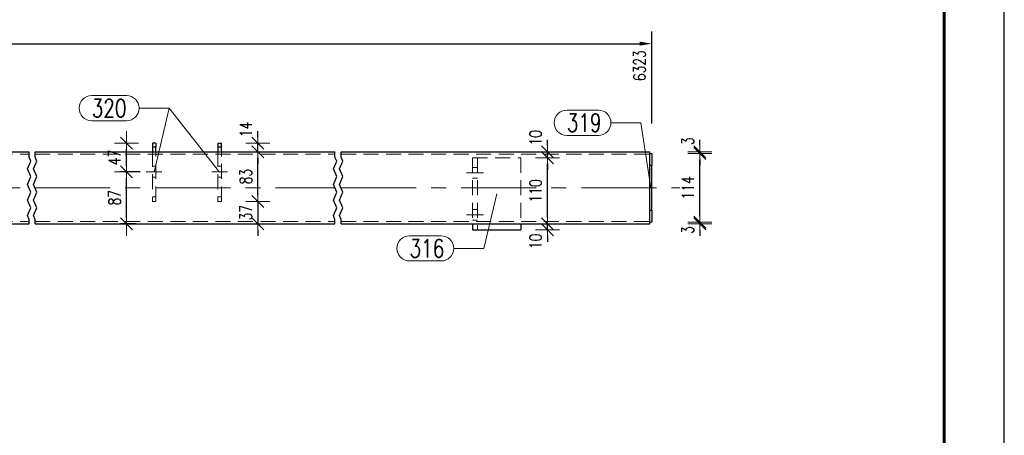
# Model space of a CAD drawing. Header units: millimetres. Extents: x -122 to 731, y 8645 to 9314.
# Tile 31 of 40: x 561 to 725, y 8918 to 8987. Entities that reach past the tile are written whole.
import ezdxf

# ---------------------------------------------------------------- set-up
doc = ezdxf.new("R2010")
doc.units = ezdxf.units.MM
doc.header["$LTSCALE"] = 10
doc.linetypes.add('HIDDEN', pattern=[0.375, 0.25, -0.125])
doc.linetypes.add('MITTE', pattern=[2, 1.25, -0.25, 0.25, -0.25])
doc.layers.get('Defpoints').update_dxf_attribs({"color": 1})
doc.layers.add('_FORMATKA', color=8, linetype='Continuous', plot=False)
for name, color, linetype, lineweight in [('_RAMKA', 7, 'Continuous', 35), ('PS_DIM', 4, 'Continuous', 13), ('PS_Hidden', 2, 'HIDDEN', 9), ('PS_Mid', 5, 'MITTE', 15), ('PS_Pos', 1, 'Continuous', 15), ('PS_Shape', 161, 'Continuous', 30), ('PS_SOLID', 7, 'Continuous', 30)]:
    doc.layers.add(name, color=color, linetype=linetype, lineweight=lineweight)
doc.styles.add('simplex', font='simplex.shx', dxfattribs={"width": 0.75})
doc.dimstyles.new('1_10_GŁ_DS1-LS10', dxfattribs={"dimtxt": 2, "dimasz": 2, "dimexe": 2, "dimexo": 5, "dimgap": 1, "dimtad": 1, "dimjust": 4, "dimdec": 0, "dimlfac": 10, "dimtxsty": 'simplex', "dimblk1": 'NONE', "dimsah": 1, "dimcen": 2, "dimclrd": 256, "dimclre": 256, "dimclrt": 3, "dimadec": 1, "dimazin": 0, "dimtfac": 1, "dimtdec": 0, "dimtmove": 2, "dimatfit": 3, "dimfxl": 1, "dimarcsym": 0})
doc.dimstyles.new('1_10_PRZ', dxfattribs={"dimtxt": 2, "dimasz": 1, "dimexe": 2, "dimexo": 5, "dimgap": 1, "dimtad": 1, "dimdec": 0, "dimlfac": 10, "dimtxsty": 'simplex', "dimblk": 'dimznak', "dimcen": 2, "dimse1": 1, "dimse2": 1, "dimclrt": 3, "dimadec": 1, "dimazin": 0, "dimtfac": 1, "dimtdec": 0, "dimtix": 1, "dimtmove": 2, "dimatfit": 3, "dimldrblk": 'dim-grot', "dimfxl": 1, "dimarcsym": 0})
doc.dimstyles.new('1_10_SC', dxfattribs={"dimtxt": 2, "dimasz": 1, "dimexe": 1, "dimexo": 1, "dimgap": 1, "dimtad": 1, "dimdec": 0, "dimlfac": 10, "dimtxsty": 'simplex', "dimblk": 'dimznak', "dimcen": 2, "dimclrd": 256, "dimclre": 256, "dimclrt": 3, "dimadec": 1, "dimazin": 0, "dimtfac": 1, "dimtdec": 0, "dimtix": 1, "dimtmove": 2, "dimatfit": 3, "dimldrblk": 'dim-grot', "dimfxl": 1, "dimarcsym": 0})

# ---------------------------------------------------------------- blocks, each defined once
blk = doc.blocks.new('*D314')
at = {"layer": 'Defpoints', "color": 0, "transparency": 16777216}
for p in [(665.95, 8982.84), (665.95, 8964.54), (344.88, 8952.84)]:
    blk.add_point(p, dxfattribs=at)
at = {"layer": 'PS_DIM', "lineweight": -2, "transparency": 16777216}
for p, q in [((344.88, 8957.84), (344.88, 8984.84)), ((665.95, 8969.54), (665.95, 8984.84)), ((344.88, 8982.84), (663.95, 8982.84))]:
    blk.add_line(p, q, dxfattribs=at)
at = {"layer": 'PS_DIM', "transparency": 16777216}
blk.add_solid([(663.95, 8983.18), (663.95, 8982.51), (665.95, 8982.84)], dxfattribs=at)
at = {"layer": 'PS_DIM', "color": 3, "transparency": 16777216, "insert": (663.93, 8979.18), "char_height": 2, "attachment_point": 5, "rotation": 90, "style": 'simplex'}
blk.add_mtext('6323', dxfattribs=at)
blk = doc.blocks.new('_None')
blk = doc.blocks.new('dimznak')
at = {"color": 0}
for points in [[(0, 2), (0, -2)], [(-2, 0), (2, 0)]]:
    blk.add_lwpolyline(points, dxfattribs=at)
at = {"color": 2}
blk.add_lwpolyline([(1, 1), (-1, -1)], dxfattribs=at)
blk = doc.blocks.new('*D315')
at = {"layer": 'Defpoints', "color": 0, "transparency": 16777216}
for p in [(578.54, 8961.52), (581.84, 8961.52), (581.01, 8952.84)]:
    blk.add_point(p, dxfattribs=at)
at = {"layer": 'PS_DIM', "lineweight": -2, "transparency": 16777216}
for p, q in [((580.84, 8961.52), (577.54, 8961.52)), ((578.54, 8953.84), (578.54, 8960.52)), ((580.01, 8952.84), (577.54, 8952.84))]:
    blk.add_line(p, q, dxfattribs=at)
for p, rotation in [((578.54, 8961.52), 90), ((578.54, 8952.84), 270)]:
    blk.add_blockref('dimznak', p, dxfattribs=dict(at, rotation=rotation))
at = {"layer": 'PS_DIM', "color": 3, "transparency": 16777216, "insert": (576.54, 8957.18), "char_height": 2, "attachment_point": 5, "rotation": 90, "style": 'simplex'}
blk.add_mtext('87', dxfattribs=at)
blk = doc.blocks.new('dim-grot')
blk.add_hatch(color=256).paths.add_polyline_path([(0, 0), (-2, 0.5), (-2, -0.5)])
blk.add_lwpolyline([(0, 0), (-2, 0.5), (-2, -0.5), (0, 0)])
blk = doc.blocks.new('*D316')
at = {"layer": 'Defpoints', "color": 0, "transparency": 16777216}
for p in [(578.54, 8966.26), (582.84, 8966.26), (581.84, 8961.52)]:
    blk.add_point(p, dxfattribs=at)
at = {"layer": 'PS_DIM', "color": 0, "lineweight": -2, "transparency": 16777216}
blk.add_line((578.54, 8962.52), (578.54, 8965.26), dxfattribs=at)
for p, rotation in [((578.54, 8966.26), 90), ((578.54, 8961.52), 270)]:
    blk.add_blockref('dimznak', p, dxfattribs=dict(at, rotation=rotation))
at = {"layer": 'PS_DIM', "color": 3, "transparency": 16777216, "insert": (576.54, 8963.89), "char_height": 2, "attachment_point": 5, "rotation": 90, "style": 'simplex'}
blk.add_mtext('47', dxfattribs=at)
blk = doc.blocks.new('*D317')
at = {"layer": 'Defpoints', "color": 0, "transparency": 16777216}
for p in [(594.34, 8956.57), (594.6, 8952.84), (600.41, 8952.84)]:
    blk.add_point(p, dxfattribs=at)
at = {"layer": 'PS_DIM', "color": 0, "lineweight": -2, "transparency": 16777216}
for p, q in [((600.41, 8957.57), (600.41, 8958.57)), ((600.41, 8956.57), (600.41, 8952.84)), ((600.41, 8951.84), (600.41, 8950.84))]:
    blk.add_line(p, q, dxfattribs=at)
for p, rotation in [((600.41, 8956.57), 270), ((600.41, 8952.84), 90)]:
    blk.add_blockref('dimznak', p, dxfattribs=dict(at, rotation=rotation))
at = {"layer": 'PS_DIM', "color": 3, "transparency": 16777216, "insert": (598.41, 8954.71), "char_height": 2, "attachment_point": 5, "rotation": 90, "style": 'simplex'}
blk.add_mtext('37', dxfattribs=at)
blk = doc.blocks.new('*D318')
at = {"layer": 'Defpoints', "color": 0, "transparency": 16777216}
for p in [(594.34, 8966.26), (600.41, 8966.26), (595.7, 8964.84)]:
    blk.add_point(p, dxfattribs=at)
at = {"layer": 'PS_DIM', "color": 0, "lineweight": -2, "transparency": 16777216}
for p, q in [((600.41, 8967.26), (600.41, 8968.26)), ((600.41, 8964.84), (600.41, 8966.26)), ((600.41, 8963.84), (600.41, 8962.84))]:
    blk.add_line(p, q, dxfattribs=at)
for p, rotation in [((600.41, 8966.26), 270), ((600.41, 8964.84), 90)]:
    blk.add_blockref('dimznak', p, dxfattribs=dict(at, rotation=rotation))
at = {"layer": 'PS_DIM', "color": 3, "transparency": 16777216, "insert": (598.41, 8968.57), "char_height": 2, "attachment_point": 5, "rotation": 90, "style": 'simplex'}
blk.add_mtext('14', dxfattribs=at)
blk = doc.blocks.new('*D319')
at = {"layer": 'Defpoints', "color": 0, "transparency": 16777216}
for p in [(594.34, 8964.84), (600.41, 8964.84), (594.34, 8956.57)]:
    blk.add_point(p, dxfattribs=at)
at = {"layer": 'PS_DIM', "color": 0, "lineweight": -2, "transparency": 16777216}
blk.add_line((600.41, 8957.57), (600.41, 8963.84), dxfattribs=at)
for p, rotation in [((600.41, 8964.84), 90), ((600.41, 8956.57), 270)]:
    blk.add_blockref('dimznak', p, dxfattribs=dict(at, rotation=rotation))
at = {"layer": 'PS_DIM', "color": 3, "transparency": 16777216, "insert": (598.41, 8960.71), "char_height": 2, "attachment_point": 5, "rotation": 90, "style": 'simplex'}
blk.add_mtext('83', dxfattribs=at)
blk = doc.blocks.new('*D320')
at = {"layer": 'Defpoints', "color": 0, "transparency": 16777216}
for p in [(644.15, 8952.84), (648.63, 8952.84), (644.15, 8951.84)]:
    blk.add_point(p, dxfattribs=at)
at = {"layer": 'PS_DIM', "color": 0, "lineweight": -2, "transparency": 16777216}
for p, q in [((648.63, 8953.84), (648.63, 8954.84)), ((648.63, 8951.84), (648.63, 8952.84)), ((648.63, 8950.84), (648.63, 8949.84))]:
    blk.add_line(p, q, dxfattribs=at)
for p, rotation in [((648.63, 8952.84), 270), ((648.63, 8951.84), 90)]:
    blk.add_blockref('dimznak', p, dxfattribs=dict(at, rotation=rotation))
at = {"layer": 'PS_DIM', "color": 3, "transparency": 16777216, "insert": (646.63, 8949.9), "char_height": 2, "attachment_point": 5, "rotation": 90, "style": 'simplex'}
blk.add_mtext('10', dxfattribs=at)
blk = doc.blocks.new('*D321')
at = {"layer": 'Defpoints', "color": 0, "transparency": 16777216}
for p in [(644.15, 8963.84), (648.63, 8963.84), (644.15, 8952.84)]:
    blk.add_point(p, dxfattribs=at)
at = {"layer": 'PS_DIM', "color": 0, "lineweight": -2, "transparency": 16777216}
blk.add_line((648.63, 8953.84), (648.63, 8962.84), dxfattribs=at)
for p, rotation in [((648.63, 8963.84), 90), ((648.63, 8952.84), 270)]:
    blk.add_blockref('dimznak', p, dxfattribs=dict(at, rotation=rotation))
at = {"layer": 'PS_DIM', "color": 3, "transparency": 16777216, "insert": (646.63, 8958.34), "char_height": 2, "attachment_point": 5, "rotation": 90, "style": 'simplex'}
blk.add_mtext('110', dxfattribs=at)
blk = doc.blocks.new('*D322')
at = {"layer": 'Defpoints', "color": 0, "transparency": 16777216}
for p in [(645.21, 8964.84), (648.63, 8964.84), (644.15, 8963.84)]:
    blk.add_point(p, dxfattribs=at)
at = {"layer": 'PS_DIM', "color": 0, "lineweight": -2, "transparency": 16777216}
for p, q in [((648.63, 8965.84), (648.63, 8966.84)), ((648.63, 8963.84), (648.63, 8964.84)), ((648.63, 8962.84), (648.63, 8961.84))]:
    blk.add_line(p, q, dxfattribs=at)
for p, rotation in [((648.63, 8964.84), 270), ((648.63, 8963.84), 90)]:
    blk.add_blockref('dimznak', p, dxfattribs=dict(at, rotation=rotation))
at = {"layer": 'PS_DIM', "color": 3, "transparency": 16777216, "insert": (646.63, 8967.16), "char_height": 2, "attachment_point": 5, "rotation": 90, "style": 'simplex'}
blk.add_mtext('10', dxfattribs=at)
blk = doc.blocks.new('*D353')
at = {"layer": 'Defpoints', "color": 0, "transparency": 16777216}
for p in [(665.65, 8952.84), (665.95, 8953.14), (673.95, 8953.14)]:
    blk.add_point(p, dxfattribs=at)
at = {"layer": 'PS_DIM', "color": 0, "lineweight": -2, "transparency": 16777216}
for p, q in [((673.95, 8954.14), (673.95, 8955.14)), ((673.95, 8952.84), (673.95, 8953.14)), ((673.95, 8951.84), (673.95, 8950.84))]:
    blk.add_line(p, q, dxfattribs=at)
for p, rotation in [((673.95, 8953.14), 270), ((673.95, 8952.84), 90)]:
    blk.add_blockref('dimznak', p, dxfattribs=dict(at, rotation=rotation))
at = {"layer": 'PS_DIM', "color": 3, "transparency": 16777216, "insert": (671.95, 8951.81), "char_height": 2, "attachment_point": 5, "rotation": 90, "style": 'simplex'}
blk.add_mtext('3', dxfattribs=at)
blk = doc.blocks.new('*D354')
at = {"layer": 'Defpoints', "color": 0, "transparency": 16777216}
for p in [(665.95, 8964.54), (673.95, 8964.54), (665.95, 8953.14)]:
    blk.add_point(p, dxfattribs=at)
at = {"layer": 'PS_DIM', "color": 0, "lineweight": -2, "transparency": 16777216}
blk.add_line((673.95, 8954.14), (673.95, 8963.54), dxfattribs=at)
for p, rotation in [((673.95, 8964.54), 90), ((673.95, 8953.14), 270)]:
    blk.add_blockref('dimznak', p, dxfattribs=dict(at, rotation=rotation))
at = {"layer": 'PS_DIM', "color": 3, "transparency": 16777216, "insert": (671.95, 8958.84), "char_height": 2, "attachment_point": 5, "rotation": 90, "style": 'simplex'}
blk.add_mtext('114', dxfattribs=at)
blk = doc.blocks.new('*D355')
at = {"layer": 'Defpoints', "color": 0, "transparency": 16777216}
for p in [(665.65, 8964.84), (665.95, 8964.54), (673.95, 8964.84)]:
    blk.add_point(p, dxfattribs=at)
at = {"layer": 'PS_DIM', "color": 0, "lineweight": -2, "transparency": 16777216}
for p, q in [((673.95, 8965.84), (673.95, 8966.84)), ((673.95, 8964.54), (673.95, 8964.84)), ((673.95, 8963.54), (673.95, 8962.54))]:
    blk.add_line(p, q, dxfattribs=at)
for p, rotation in [((673.95, 8964.84), 270), ((673.95, 8964.54), 90)]:
    blk.add_blockref('dimznak', p, dxfattribs=dict(at, rotation=rotation))
at = {"layer": 'PS_DIM', "color": 3, "transparency": 16777216, "insert": (671.95, 8966.58), "char_height": 2, "attachment_point": 5, "rotation": 90, "style": 'simplex'}
blk.add_mtext('3', dxfattribs=at)
blk = doc.blocks.new('*U19')
at = {"layer": '_FORMATKA', "lineweight": -3}
blk.add_lwpolyline([(-841, 0), (0, 0), (0, 594), (-841, 594)], close=True, dxfattribs=at)
at = {"layer": '_RAMKA', "lineweight": -3, "const_width": 0.5}
blk.add_lwpolyline([(-811, 10), (-10, 10), (-10, 584), (-811, 584)], close=True, dxfattribs=at)
blk = doc.blocks.new('*X492')
at = {"color": 1}
for p, q in [((562.34, 8963.95), (562.34, 8964.84)), ((563.34, 8963.95), (563.34, 8964.84)), ((613.24, 8963.95), (613.24, 8964.84)), ((614.24, 8963.95), (614.24, 8964.84)), ((562.07, 8962), (562.62, 8963.3)), ((562.62, 8963.3), (562.34, 8963.95)), ((563.07, 8962), (563.62, 8963.3)), ((563.62, 8963.3), (563.34, 8963.95)), ((612.97, 8962), (613.52, 8963.3)), ((613.52, 8963.3), (613.24, 8963.95)), ((613.97, 8962), (614.52, 8963.3)), ((614.52, 8963.3), (614.24, 8963.95)), ((562.62, 8960.7), (562.07, 8962)), ((562.07, 8959.4), (562.62, 8960.7)), ((563.62, 8960.7), (563.07, 8962)), ((563.07, 8959.4), (563.62, 8960.7)), ((613.52, 8960.7), (612.97, 8962)), ((612.97, 8959.4), (613.52, 8960.7)), ((614.52, 8960.7), (613.97, 8962)), ((613.97, 8959.4), (614.52, 8960.7)), ((562.62, 8958.1), (562.07, 8959.4)), ((563.62, 8958.1), (563.07, 8959.4)), ((613.52, 8958.1), (612.97, 8959.4)), ((614.52, 8958.1), (613.97, 8959.4)), ((562.07, 8956.8), (562.62, 8958.1)), ((563.07, 8956.8), (563.62, 8958.1)), ((612.97, 8956.8), (613.52, 8958.1)), ((613.97, 8956.8), (614.52, 8958.1)), ((562.62, 8955.5), (562.07, 8956.8)), ((563.62, 8955.5), (563.07, 8956.8)), ((613.52, 8955.5), (612.97, 8956.8)), ((614.52, 8955.5), (613.97, 8956.8)), ((562.07, 8954.2), (562.62, 8955.5)), ((562.34, 8953.55), (562.07, 8954.2)), ((563.07, 8954.2), (563.62, 8955.5)), ((563.34, 8953.55), (563.07, 8954.2)), ((612.97, 8954.2), (613.52, 8955.5)), ((613.24, 8953.55), (612.97, 8954.2)), ((613.97, 8954.2), (614.52, 8955.5)), ((614.24, 8953.55), (613.97, 8954.2)), ((562.34, 8952.84), (562.34, 8953.55)), ((563.34, 8952.84), (563.34, 8953.55)), ((613.24, 8952.84), (613.24, 8953.55)), ((614.24, 8952.84), (614.24, 8953.55))]:
    blk.add_line(p, q, dxfattribs=at)
at = {"layer": 'PS_Hidden', "color": 2, "linetype": 'HIDDEN'}
for p, q in [((508.34, 8964.44), (562.34, 8964.44)), ((563.34, 8964.44), (613.24, 8964.44)), ((582.84, 8964.84), (582.84, 8956.57)), ((583.44, 8956.57), (583.44, 8964.84)), ((593.74, 8964.84), (593.74, 8956.57)), ((594.34, 8956.57), (594.34, 8964.84)), ((614.24, 8964.44), (665.65, 8964.44)), ((583.44, 8962.42), (582.84, 8962.42)), ((593.74, 8962.42), (594.34, 8962.42)), ((636.15, 8963.84), (644.15, 8963.84)), ((636.15, 8963.84), (636.15, 8952.84)), ((636.95, 8963.84), (636.95, 8951.84)), ((644.15, 8963.84), (644.15, 8952.84)), ((636.95, 8962.24), (636.15, 8962.24)), ((583.44, 8960.62), (582.84, 8960.62)), ((593.74, 8960.62), (594.34, 8960.62)), ((636.95, 8960.44), (636.15, 8960.44)), ((583.44, 8957.31), (582.84, 8957.31)), ((582.84, 8956.57), (583.44, 8956.57)), ((593.74, 8957.31), (594.34, 8957.31)), ((593.74, 8956.57), (594.34, 8956.57)), ((636.95, 8955.24), (636.15, 8955.24)), ((508.34, 8953.24), (562.34, 8953.24)), ((563.34, 8953.24), (613.24, 8953.24)), ((614.24, 8953.24), (665.65, 8953.24)), ((636.95, 8953.44), (636.15, 8953.44))]:
    blk.add_line(p, q, dxfattribs=at)
at = {"layer": 'PS_Mid', "color": 5, "linetype": 'MITTE'}
for p, q in [((581.84, 8961.52), (584.44, 8961.52)), ((595.34, 8961.52), (592.74, 8961.52)), ((635.15, 8961.34), (637.95, 8961.34)), ((508.34, 8958.84), (562.34, 8958.84)), ((563.34, 8958.84), (613.24, 8958.84)), ((614.24, 8958.84), (670.65, 8958.84)), ((635.15, 8954.34), (637.95, 8954.34))]:
    blk.add_line(p, q, dxfattribs=at)
at = {"layer": 'PS_SOLID', "color": 7, "linetype": 'Continuous'}
for p, q in [((582.84, 8966.26), (582.84, 8965.62)), ((583.44, 8966.26), (582.84, 8966.26)), ((582.84, 8965.62), (582.84, 8964.84)), ((583.44, 8965.62), (582.84, 8965.62)), ((583.44, 8966.26), (583.44, 8965.62)), ((583.44, 8964.84), (583.44, 8965.62)), ((593.74, 8966.26), (594.34, 8966.26)), ((593.74, 8966.26), (593.74, 8965.62)), ((593.74, 8965.62), (593.74, 8964.84)), ((594.34, 8965.62), (593.74, 8965.62)), ((594.34, 8965.62), (594.34, 8966.26)), ((594.34, 8964.84), (594.34, 8965.62)), ((508.34, 8964.84), (562.34, 8964.84)), ((563.34, 8964.84), (613.24, 8964.84)), ((614.24, 8964.84), (665.65, 8964.84)), ((665.65, 8952.84), (665.65, 8964.84)), ((665.65, 8964.54), (665.95, 8964.54)), ((665.95, 8964.54), (665.95, 8962.54)), ((665.95, 8962.54), (665.65, 8962.54)), ((665.95, 8955.14), (665.95, 8962.54)), ((665.65, 8955.14), (665.95, 8955.14)), ((665.95, 8955.14), (665.95, 8953.14)), ((508.34, 8952.84), (562.34, 8952.84)), ((563.34, 8952.84), (613.24, 8952.84)), ((614.24, 8952.84), (665.65, 8952.84)), ((636.15, 8952.84), (636.15, 8951.84)), ((644.15, 8952.84), (644.15, 8951.84)), ((665.95, 8953.14), (665.65, 8953.14)), ((636.15, 8951.84), (644.15, 8951.84))]:
    blk.add_line(p, q, dxfattribs=at)
blk = doc.blocks.new('*X497')
at = {"color": 1}
for p, q in [((651.82, 8971.77), (657.07, 8971.77)), ((659.17, 8969.67), (664.17, 8969.67)), ((665.8, 8958.84), (664.17, 8969.67)), ((651.82, 8967.57), (657.07, 8967.57))]:
    blk.add_line(p, q, dxfattribs=at)
for centre, start, end in [((651.82, 8969.67), 90, 270), ((657.07, 8969.67), 270, 90)]:
    blk.add_arc(centre, 2.1, start, end, dxfattribs=at)
at = {"color": 2, "style": 'simplex', "width": 0.75}
blk.add_text('319', height=3, dxfattribs=at).set_placement((651.82, 8968.17))
blk = doc.blocks.new('*X498')
at = {"color": 1}
for p, q in [((640.15, 8957.84), (638, 8948.75)), ((625.65, 8950.85), (630.9, 8950.85)), ((633, 8948.75), (638, 8948.75)), ((625.65, 8946.65), (630.9, 8946.65))]:
    blk.add_line(p, q, dxfattribs=at)
for centre, start, end in [((625.65, 8948.75), 90, 270), ((630.9, 8948.75), 270, 90)]:
    blk.add_arc(centre, 2.1, start, end, dxfattribs=at)
at = {"color": 2, "style": 'simplex', "width": 0.75}
blk.add_text('316', height=3, dxfattribs=at).set_placement((625.65, 8947.25))
blk = doc.blocks.new('*X503')
at = {"color": 1}
for p, q in [((572.75, 8974.2), (578.54, 8974.2)), ((580.64, 8972.1), (585.64, 8972.1)), ((583.14, 8961.42), (585.64, 8972.1)), ((572.75, 8970), (578.54, 8970))]:
    blk.add_line(p, q, dxfattribs=at)
for centre, start, end in [((572.75, 8972.1), 90, 270), ((578.54, 8972.1), 270, 90)]:
    blk.add_arc(centre, 2.1, start, end, dxfattribs=at)
at = {"color": 2, "style": 'simplex', "width": 0.75}
blk.add_text('320', height=3, dxfattribs=at).set_placement((572.75, 8970.6))
blk = doc.blocks.new('*X504')
at = {"color": 1}
for p, q in [((572.75, 8974.2), (578.54, 8974.2)), ((580.64, 8972.1), (585.64, 8972.1)), ((594.04, 8961.42), (585.64, 8972.1)), ((572.75, 8970), (578.54, 8970))]:
    blk.add_line(p, q, dxfattribs=at)
for centre, start, end in [((572.75, 8972.1), 90, 270), ((578.54, 8972.1), 270, 90)]:
    blk.add_arc(centre, 2.1, start, end, dxfattribs=at)
at = {"color": 2, "style": 'simplex', "width": 0.75}
blk.add_text('320', height=3, dxfattribs=at).set_placement((572.75, 8970.6))

msp = doc.modelspace()

# ---------------------------------------------------------------- block references
at = {"layer": 'PS_DIM'}
msp.add_blockref('*U19', (724.64, 8644.76), dxfattribs=at)
at = {"layer": 'PS_Pos'}
for name in ['*X503', '*X504', '*X497', '*X498']:
    msp.add_blockref(name, (0, 0), dxfattribs=at)
at = {"layer": 'PS_Shape', "color": 232}
msp.add_blockref('*X492', (0, 0), dxfattribs=at)

# ---------------------------------------------------------------- dimensions: what is measured, and where the dimension line sits
at = {"layer": 'PS_DIM'}
dim = msp.add_linear_dim(base=(665.95, 8982.84), p1=(344.88, 8952.84), p2=(665.95, 8964.54), text='6323', dimstyle='1_10_GŁ_DS1-LS10', dxfattribs=at)
dim.commit()
dim.dimension.update_dxf_attribs({"geometry": '*D314', "text_midpoint": (663.93, 8979.18), "dimtype": 128, "text_rotation": 90})
for base, p1, p2, picture, middle in [((600.41, 8966.26), (595.7, 8964.84), (594.34, 8966.26), '*D318', (598.41, 8968.57)), ((648.63, 8964.84), (644.15, 8963.84), (645.21, 8964.84), '*D322', (646.63, 8967.16)), ((673.95, 8964.84), (665.95, 8964.54), (665.65, 8964.84), '*D355', (671.95, 8966.58)), ((648.63, 8952.84), (644.15, 8951.84), (644.15, 8952.84), '*D320', (646.63, 8949.9)), ((673.95, 8953.14), (665.65, 8952.84), (665.95, 8953.14), '*D353', (671.95, 8951.81))]:
    dim = msp.add_linear_dim(base=base, p1=p1, p2=p2, angle=90, dimstyle='1_10_PRZ', dxfattribs=at)
    dim.commit()
    dim.dimension.update_dxf_attribs({"geometry": picture, "text_midpoint": middle, "dimtype": 128})
for base, p1, p2, dimstyle, picture, middle in [((578.54, 8966.26), (581.84, 8961.52), (582.84, 8966.26), '1_10_PRZ', '*D316', (576.54, 8963.89)), ((600.41, 8964.84), (594.34, 8956.57), (594.34, 8964.84), '1_10_PRZ', '*D319', (598.41, 8960.71)), ((648.63, 8963.84), (644.15, 8952.84), (644.15, 8963.84), '1_10_PRZ', '*D321', (646.63, 8958.34)), ((673.95, 8964.54), (665.95, 8953.14), (665.95, 8964.54), '1_10_PRZ', '*D354', (671.95, 8958.84)), ((578.54, 8961.52), (581.01, 8952.84), (581.84, 8961.52), '1_10_SC', '*D315', (576.54, 8957.18)), ((600.41, 8952.84), (594.34, 8956.57), (594.6, 8952.84), '1_10_PRZ', '*D317', (598.41, 8954.71))]:
    dim = msp.add_linear_dim(base=base, p1=p1, p2=p2, angle=90, dimstyle=dimstyle, dxfattribs=at)
    dim.commit()
    dim.dimension.update_dxf_attribs({"geometry": picture, "text_midpoint": middle})

doc.saveas('drawing.dxf')
